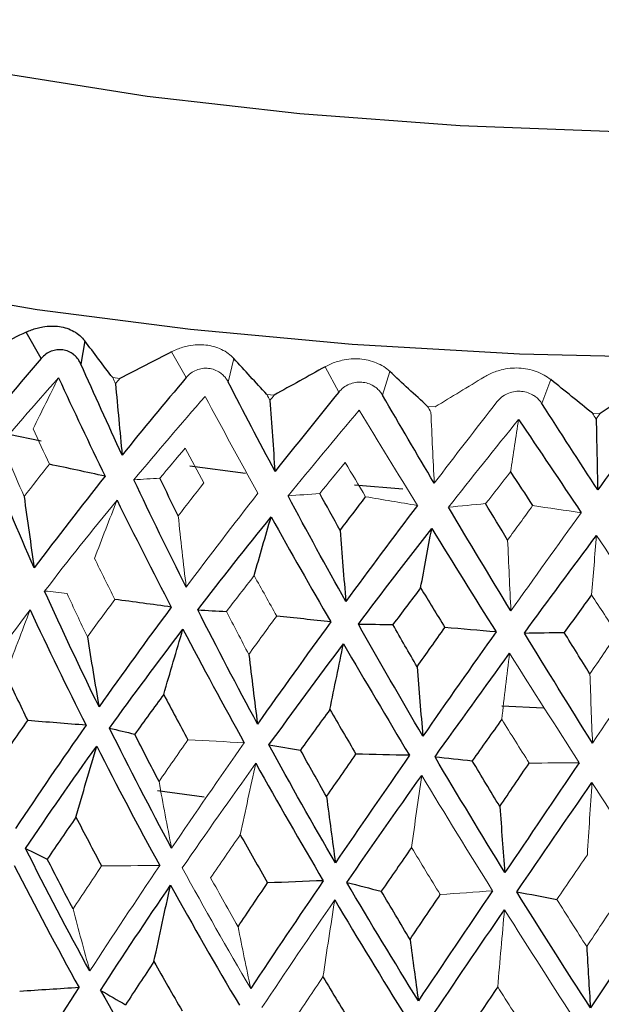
# Model space of a CAD drawing. Header units: millimetres. Extents: x -204 to 47, y -6 to 339.
# Tile 7 of 13: x -11 to -2, y 136 to 151. Entities that reach past the tile are written whole.
import ezdxf

# ---------------------------------------------------------------- set-up
doc = ezdxf.new("R2010")
doc.units = ezdxf.units.MM

msp = doc.modelspace()

# ---------------------------------------------------------------- linework, layer by layer
at = {"color": 7, "linetype": 'Continuous', "lineweight": 25}
for p, q in [((-10.335, 145.801), (-10.562, 146.191)), ((-9.688, 146.063), (-9.745, 145.715)), ((-10.336, 144.567), (-10.819, 144.666)), ((-7.295, 144.088), (-8.126, 144.197)), ((-4.953, 143.854), (-5.671, 143.915)), ((-2.858, 140.595), (-3.48, 140.626)), ((-7.91, 139.27), (-8.605, 139.363))]:
    msp.add_line(p, q, dxfattribs=at)
at = {"color": 144, "linetype": 'Continuous', "lineweight": 18}
for p, q in [((-8.178, 145.516), (-8.395, 145.9)), ((-7.469, 145.8), (-7.553, 145.449)), ((-5.906, 145.3), (-6.11, 145.677)), ((-5.144, 145.606), (-5.254, 145.252)), ((-9.272, 145.514), (-9.167, 145.501)), ((-2.748, 145.485), (-2.882, 145.127)), ((-6.978, 145.265), (-6.867, 145.255)), ((-4.586, 145.087), (-4.471, 145.08)), ((-2.13, 144.984), (-2.013, 144.981))]:
    msp.add_line(p, q, dxfattribs=at)
at = {"color": 8, "linetype": 'Continuous', "lineweight": 25, "flags": 128}
msp.add_lwpolyline([(15.573, 151.248), (14.019, 150.746), (12.225, 150.301), (10.222, 149.92), (8.044, 149.61), (5.728, 149.376), (3.315, 149.223), (0.844, 149.152), (-1.64, 149.166), (-4.097, 149.263), (-6.484, 149.443), (-8.759, 149.701), (-10.885, 150.035), (-12.825, 150.437), (-14.545, 150.901)], dxfattribs=at)
at = {"color": 7, "linetype": 'Continuous', "lineweight": 25, "flags": 128}
msp.add_lwpolyline([(-0.675, 145.804), (-3.216, 145.866), (-5.708, 146.009), (-8.114, 146.23), (-10.397, 146.525), (-12.523, 146.891), (-14.458, 147.322), (-16.175, 147.811), (-17.646, 148.351), (-18.849, 148.933), (-19.767, 149.55), (-20.386, 150.191), (-20.425, 150.247)], dxfattribs=at)
at = {"color": 7, "linetype": 'Continuous', "lineweight": 25}
for points, knots in [([(-10.562, 146.191), (-10.536, 146.203), (-10.482, 146.227), (-10.398, 146.253), (-10.299, 146.275), (-10.186, 146.286), (-10.065, 146.279), (-9.951, 146.252), (-9.848, 146.205), (-9.757, 146.144), (-9.711, 146.09), (-9.688, 146.063)], [0, 0, 0, 0, 0.0817521, 0.1649313, 0.2506544, 0.3765067, 0.5004479, 0.6242539, 0.7499719, 0.8772243, 1, 1, 1, 1]), ([(-9.745, 145.715), (-9.755, 145.733), (-9.773, 145.771), (-9.811, 145.819), (-9.863, 145.866), (-9.93, 145.907), (-10.015, 145.93), (-10.102, 145.932), (-10.188, 145.91), (-10.269, 145.868), (-10.313, 145.823), (-10.335, 145.801)], [0, 0, 0, 0, 0.0831956, 0.1658512, 0.2502114, 0.3747786, 0.4998885, 0.625105, 0.7498817, 0.8755772, 1, 1, 1, 1])]:
    msp.add_open_spline(points, degree=3, knots=knots, dxfattribs=at)
for points in [[(-10.562, 146.191), (-10.821, 146.066), (-11.079, 145.941), (-11.337, 145.816)], [(-9.272, 145.514), (-9.413, 145.697), (-9.552, 145.88), (-9.688, 146.063)], [(-8.395, 145.9), (-8.652, 145.767), (-8.909, 145.634), (-9.167, 145.501)], [(-10.335, 145.801), (-10.657, 145.427), (-10.971, 145.052), (-11.277, 144.676)], [(-9.131, 144.362), (-9.342, 144.814), (-9.547, 145.265), (-9.745, 145.715)], [(-6.978, 145.265), (-7.144, 145.443), (-7.307, 145.621), (-7.469, 145.8)], [(-6.11, 145.677), (-6.362, 145.536), (-6.614, 145.395), (-6.867, 145.255)], [(-4.586, 145.087), (-4.774, 145.26), (-4.96, 145.433), (-5.144, 145.606)], [(-10.079, 145.512), (-9.855, 145.025), (-9.623, 144.537), (-9.384, 144.047)], [(-9.231, 145.424), (-9.199, 145.068), (-9.166, 144.714), (-9.131, 144.362)], [(-8.178, 145.516), (-8.502, 145.133), (-8.82, 144.748), (-9.131, 144.362)], [(-6.856, 144.117), (-7.093, 144.562), (-7.325, 145.006), (-7.553, 145.449)], [(-2.13, 144.984), (-2.338, 145.151), (-2.543, 145.318), (-2.748, 145.485)], [(-1.315, 145.448), (-1.547, 145.292), (-1.779, 145.137), (-2.013, 144.981)], [(-5.906, 145.3), (-6.227, 144.907), (-6.544, 144.512), (-6.856, 144.117)], [(-4.485, 143.942), (-4.745, 144.38), (-5.001, 144.817), (-5.254, 145.252)], [(-6.932, 145.176), (-6.908, 144.821), (-6.883, 144.468), (-6.856, 144.117)], [(-2.052, 143.842), (-2.33, 144.271), (-2.606, 144.7), (-2.882, 145.127)], [(-1.146, 145.083), (-1.449, 144.67), (-1.751, 144.257), (-2.052, 143.842)], [(-3.229, 144.893), (-2.919, 144.431), (-2.608, 143.968), (-2.296, 143.504)], [(-2.074, 144.898), (-2.067, 144.544), (-2.06, 144.192), (-2.052, 143.842)], [(-10.44, 142.682), (-10.679, 143.223), (-10.908, 143.762), (-11.127, 144.302)], [(-9.384, 144.047), (-9.66, 144.107), (-9.937, 144.166), (-10.214, 144.225)], [(-3.35, 144.111), (-3.24, 143.944), (-3.13, 143.777), (-3.02, 143.61)], [(-9.384, 144.047), (-9.745, 143.593), (-10.097, 143.138), (-10.44, 142.682)], [(-8.178, 142.397), (-8.446, 142.929), (-8.706, 143.461), (-8.957, 143.993)], [(-8.297, 143.457), (-8.389, 143.644), (-8.48, 143.83), (-8.57, 144.018)], [(-5.886, 143.239), (-5.988, 143.423), (-6.089, 143.607), (-6.189, 143.791)], [(-10.592, 143.747), (-10.543, 143.39), (-10.493, 143.035), (-10.44, 142.682)], [(-9.208, 143.69), (-8.946, 143.16), (-8.677, 142.63), (-8.4, 142.099)], [(-5.802, 142.182), (-6.094, 142.706), (-6.381, 143.229), (-6.662, 143.753)], [(-5.886, 143.239), (-5.761, 143.406), (-5.634, 143.573), (-5.507, 143.741)], [(-3.393, 143.097), (-3.502, 143.277), (-3.612, 143.458), (-3.721, 143.639)], [(-4.736, 143.612), (-5.097, 143.135), (-5.452, 142.658), (-5.802, 142.182)], [(-3.344, 142.041), (-3.657, 142.556), (-3.967, 143.07), (-4.273, 143.585)], [(-8.007, 142.057), (-7.651, 142.519), (-7.286, 142.981), (-6.914, 143.442)], [(-7.166, 142.567), (-7.083, 142.86), (-6.999, 143.152), (-6.914, 143.442)], [(-6.914, 143.442), (-6.623, 142.921), (-6.326, 142.399), (-6.025, 141.878)], [(-5.886, 143.239), (-5.859, 142.885), (-5.831, 142.532), (-5.802, 142.182)], [(-5.615, 141.847), (-5.257, 142.321), (-4.893, 142.794), (-4.523, 143.267)], [(-4.688, 142.385), (-4.633, 142.68), (-4.579, 142.974), (-4.523, 143.267)], [(-4.523, 143.267), (-4.207, 142.754), (-3.887, 142.242), (-3.565, 141.73)], [(-3.144, 141.713), (-2.789, 142.197), (-2.431, 142.681), (-2.069, 143.165)], [(-9.476, 140.614), (-9.757, 141.187), (-10.027, 141.762), (-10.286, 142.338)], [(-4.688, 142.385), (-4.827, 142.203), (-4.964, 142.021), (-5.101, 141.839)], [(-4.688, 142.385), (-4.568, 142.188), (-4.447, 141.991), (-4.327, 141.795)], [(-8.4, 142.099), (-8.68, 142.138), (-8.96, 142.176), (-9.24, 142.213)], [(-2.144, 142.28), (-2.28, 142.094), (-2.416, 141.907), (-2.551, 141.722)], [(-10.502, 142.057), (-10.234, 141.484), (-9.956, 140.912), (-9.669, 140.341)], [(-8.4, 142.099), (-8.768, 141.603), (-9.127, 141.108), (-9.476, 140.614)], [(-7.116, 140.359), (-7.421, 140.923), (-7.718, 141.489), (-8.007, 142.057)], [(-8.007, 142.057), (-7.865, 142.05), (-7.723, 142.042), (-7.58, 142.034)], [(-6.025, 141.878), (-6.395, 141.37), (-6.759, 140.864), (-7.116, 140.359)], [(-6.025, 141.878), (-6.293, 141.908), (-6.562, 141.937), (-6.831, 141.966)], [(-9.32, 140.297), (-8.966, 140.787), (-8.602, 141.277), (-8.227, 141.769)], [(-8.512, 140.798), (-8.418, 141.124), (-8.323, 141.447), (-8.227, 141.769)], [(-8.227, 141.769), (-7.929, 141.205), (-7.625, 140.642), (-7.313, 140.08)], [(-4.655, 140.178), (-4.981, 140.733), (-5.3, 141.289), (-5.615, 141.847)], [(-5.615, 141.847), (-5.444, 141.845), (-5.273, 141.842), (-5.101, 141.839)], [(-4.741, 141.211), (-4.861, 141.42), (-4.982, 141.629), (-5.101, 141.839)], [(-4.741, 141.211), (-4.603, 141.405), (-4.466, 141.6), (-4.327, 141.795)], [(-3.565, 141.73), (-3.933, 141.211), (-4.296, 140.694), (-4.655, 140.178)], [(-3.565, 141.73), (-3.818, 141.752), (-4.072, 141.774), (-4.327, 141.795)], [(-3.144, 141.713), (-2.947, 141.716), (-2.749, 141.719), (-2.551, 141.722)], [(-2.129, 140.074), (-2.47, 140.618), (-2.808, 141.165), (-3.144, 141.713)], [(-2.168, 141.105), (-2.296, 141.31), (-2.423, 141.516), (-2.551, 141.722)], [(-9.65, 141.655), (-9.594, 141.306), (-9.536, 140.959), (-9.476, 140.614)], [(-6.946, 140.047), (-6.584, 140.548), (-6.214, 141.05), (-5.836, 141.553)], [(-6.039, 140.575), (-5.972, 140.903), (-5.904, 141.229), (-5.836, 141.553)], [(-5.836, 141.553), (-5.513, 140.998), (-5.186, 140.445), (-4.854, 139.893)], [(-7.246, 141.395), (-7.204, 141.048), (-7.161, 140.702), (-7.116, 140.359)], [(-4.474, 139.871), (-4.11, 140.384), (-3.739, 140.897), (-3.364, 141.412)], [(-4.741, 141.211), (-4.713, 140.865), (-4.685, 140.52), (-4.655, 140.178)], [(-10.866, 141.096), (-10.758, 140.867), (-10.649, 140.638), (-10.538, 140.41)], [(-8.512, 140.798), (-8.658, 140.601), (-8.802, 140.405), (-8.944, 140.208)], [(-8.512, 140.798), (-8.393, 140.573), (-8.273, 140.348), (-8.152, 140.123)], [(-6.039, 140.575), (-6.186, 140.373), (-6.332, 140.172), (-6.477, 139.971)], [(-6.039, 140.575), (-5.91, 140.353), (-5.781, 140.132), (-5.652, 139.911)], [(-10.956, 139.804), (-10.819, 140.006), (-10.679, 140.208), (-10.538, 140.41)], [(-9.669, 140.341), (-9.958, 140.364), (-10.248, 140.387), (-10.538, 140.41)], [(-3.481, 140.429), (-3.627, 140.223), (-3.774, 140.017), (-3.919, 139.812)], [(-9.669, 140.341), (-10.03, 139.826), (-10.38, 139.314), (-10.718, 138.806)], [(-8.396, 138.512), (-8.715, 139.104), (-9.023, 139.698), (-9.32, 140.297)], [(-9.32, 140.297), (-9.195, 140.268), (-9.07, 140.238), (-8.944, 140.208)], [(-8.583, 139.504), (-8.705, 139.738), (-8.825, 139.973), (-8.944, 140.208)], [(-10.569, 138.505), (-10.229, 139.011), (-9.877, 139.519), (-9.511, 140.03)], [(-9.819, 138.973), (-9.718, 139.327), (-9.615, 139.679), (-9.511, 140.03)], [(-9.511, 140.03), (-9.208, 139.435), (-8.895, 138.842), (-8.572, 138.253)], [(-5.957, 138.292), (-6.294, 138.873), (-6.624, 139.458), (-6.946, 140.047)], [(-6.946, 140.047), (-6.79, 140.022), (-6.634, 139.997), (-6.477, 139.971)], [(-6.089, 139.279), (-6.219, 139.509), (-6.349, 139.74), (-6.477, 139.971)], [(-6.089, 139.279), (-5.944, 139.489), (-5.798, 139.7), (-5.652, 139.911)], [(-4.854, 139.893), (-5.227, 139.355), (-5.595, 138.822), (-5.957, 138.292)], [(-4.854, 139.893), (-5.119, 139.899), (-5.385, 139.905), (-5.652, 139.911)], [(-3.433, 138.148), (-3.785, 138.718), (-4.132, 139.293), (-4.474, 139.871)], [(-4.474, 139.871), (-4.29, 139.852), (-4.104, 139.832), (-3.919, 139.812)], [(-3.51, 139.131), (-3.647, 139.358), (-3.783, 139.584), (-3.919, 139.812)], [(-7.142, 139.774), (-6.814, 139.189), (-6.479, 138.606), (-6.137, 138.027)], [(-3.51, 139.131), (-3.364, 139.346), (-3.218, 139.561), (-3.072, 139.777)], [(-2.327, 139.783), (-2.698, 139.234), (-3.067, 138.689), (-3.433, 138.148)], [(-5.787, 138.001), (-5.423, 138.529), (-5.051, 139.059), (-4.672, 139.593)], [(-3.257, 137.862), (-2.888, 138.401), (-2.514, 138.943), (-2.137, 139.488)], [(-6.089, 139.279), (-6.046, 138.947), (-6.002, 138.618), (-5.957, 138.292)], [(-3.51, 139.131), (-3.485, 138.8), (-3.459, 138.473), (-3.433, 138.148)], [(-9.819, 138.973), (-9.963, 138.764), (-10.106, 138.556), (-10.246, 138.349)], [(-9.819, 138.973), (-9.694, 138.73), (-9.567, 138.488), (-9.438, 138.246)], [(-7.373, 138.709), (-7.238, 138.47), (-7.103, 138.232), (-6.966, 137.994)], [(-9.613, 136.683), (-9.944, 137.285), (-10.263, 137.892), (-10.569, 138.505)], [(-10.569, 138.505), (-10.462, 138.453), (-10.354, 138.401), (-10.246, 138.349)], [(-4.823, 138.521), (-4.975, 138.304), (-5.125, 138.087), (-5.274, 137.87)], [(-9.862, 137.607), (-9.993, 137.854), (-10.12, 138.101), (-10.246, 138.349)], [(-10.737, 138.255), (-10.427, 137.644), (-10.106, 137.037), (-9.773, 136.436)], [(-9.453, 136.395), (-9.118, 136.912), (-8.77, 137.434), (-8.411, 137.961)], [(-8.658, 136.823), (-8.577, 137.204), (-8.495, 137.583), (-8.411, 137.961)], [(-8.411, 137.961), (-8.078, 137.359), (-7.736, 136.763), (-7.386, 136.172)], [(-7.406, 137.342), (-7.26, 137.559), (-7.114, 137.777), (-6.966, 137.994)], [(-6.137, 138.027), (-6.505, 137.487), (-6.865, 136.952), (-7.218, 136.424)], [(-6.137, 138.027), (-6.413, 138.016), (-6.689, 138.005), (-6.966, 137.994)], [(-4.722, 136.241), (-5.084, 136.822), (-5.439, 137.408), (-5.787, 138.001)], [(-5.787, 138.001), (-5.616, 137.958), (-5.445, 137.914), (-5.274, 137.87)], [(-4.845, 137.154), (-4.989, 137.392), (-5.132, 137.631), (-5.274, 137.87)], [(-4.845, 137.154), (-4.696, 137.376), (-4.546, 137.597), (-4.396, 137.82)], [(-3.616, 137.877), (-3.989, 137.326), (-4.358, 136.78), (-4.722, 136.241)], [(-2.16, 136.135), (-2.529, 136.705), (-2.895, 137.28), (-3.257, 137.862)], [(-3.257, 137.862), (-3.058, 137.824), (-2.858, 137.786), (-2.659, 137.748)], [(-1.044, 137.806), (-1.417, 137.242), (-1.789, 136.686), (-2.16, 136.135)], [(-5.967, 137.74), (-5.616, 137.149), (-5.259, 136.564), (-4.896, 135.983)], [(-4.549, 135.964), (-4.185, 136.502), (-3.815, 137.046), (-3.439, 137.595)], [(-4.845, 137.154), (-4.805, 136.847), (-4.764, 136.542), (-4.722, 136.241)], [(-2.216, 137.046), (-2.198, 136.739), (-2.179, 136.435), (-2.16, 136.135)], [(-8.658, 136.823), (-8.801, 136.608), (-8.942, 136.394), (-9.081, 136.18)], [(-8.658, 136.823), (-8.52, 136.578), (-8.38, 136.333), (-8.239, 136.089)], [(-6.142, 136.595), (-5.998, 136.355), (-5.852, 136.115), (-5.704, 135.875)], [(-3.54, 136.447), (-3.691, 136.223), (-3.842, 136), (-3.992, 135.777)], [(-10.737, 134.911), (-10.427, 135.412), (-10.106, 135.92), (-9.773, 136.436)], [(-9.773, 136.436), (-10.067, 136.417), (-10.362, 136.398), (-10.657, 136.379)], [(-9.453, 136.395), (-9.118, 135.795), (-8.77, 135.202), (-8.411, 134.617)], [(-9.453, 136.395), (-9.33, 136.323), (-9.206, 136.252), (-9.081, 136.18)]]:
    msp.add_open_spline(points, degree=3, dxfattribs=at)
at = {"color": 144, "linetype": 'Continuous', "lineweight": 18}
for points, knots in [([(-8.395, 145.9), (-8.368, 145.912), (-8.315, 145.938), (-8.23, 145.967), (-8.128, 145.992), (-8.012, 146.007), (-7.884, 146.003), (-7.763, 145.98), (-7.651, 145.936), (-7.549, 145.878), (-7.495, 145.825), (-7.469, 145.8)], [0, 0, 0, 0, 0.081752, 0.164931, 0.250654, 0.376507, 0.500448, 0.624254, 0.749972, 0.877224, 1, 1, 1, 1]), ([(-6.11, 145.677), (-6.084, 145.69), (-6.031, 145.718), (-5.946, 145.749), (-5.844, 145.777), (-5.725, 145.796), (-5.593, 145.796), (-5.466, 145.777), (-5.346, 145.737), (-5.235, 145.682), (-5.174, 145.631), (-5.144, 145.606)], [0, 0, 0, 0, 0.081752, 0.164931, 0.250654, 0.376507, 0.500448, 0.624254, 0.749972, 0.877224, 1, 1, 1, 1]), ([(-7.553, 145.449), (-7.563, 145.467), (-7.584, 145.504), (-7.626, 145.551), (-7.682, 145.597), (-7.755, 145.635), (-7.845, 145.656), (-7.937, 145.655), (-8.027, 145.63), (-8.111, 145.586), (-8.156, 145.539), (-8.178, 145.516)], [0, 0, 0, 0, 0.0831956, 0.1658512, 0.2502114, 0.3747786, 0.4998885, 0.625105, 0.7498817, 0.8755772, 1, 1, 1, 1]), ([(-3.739, 145.526), (-3.713, 145.54), (-3.662, 145.569), (-3.579, 145.603), (-3.477, 145.634), (-3.358, 145.656), (-3.224, 145.661), (-3.092, 145.645), (-2.966, 145.609), (-2.848, 145.557), (-2.781, 145.509), (-2.748, 145.485)], [0, 0, 0, 0, 0.081752, 0.164931, 0.250654, 0.376507, 0.500448, 0.624254, 0.749972, 0.877224, 1, 1, 1, 1]), ([(-5.254, 145.252), (-5.266, 145.27), (-5.289, 145.306), (-5.334, 145.352), (-5.394, 145.396), (-5.472, 145.432), (-5.565, 145.45), (-5.661, 145.446), (-5.753, 145.418), (-5.839, 145.371), (-5.884, 145.324), (-5.906, 145.3)], [0, 0, 0, 0, 0.083196, 0.165851, 0.250211, 0.374779, 0.499889, 0.625105, 0.749882, 0.875577, 1, 1, 1, 1]), ([(-2.882, 145.127), (-2.894, 145.145), (-2.919, 145.18), (-2.967, 145.224), (-3.03, 145.266), (-3.111, 145.3), (-3.208, 145.315), (-3.306, 145.308), (-3.399, 145.278), (-3.485, 145.228), (-3.529, 145.179), (-3.551, 145.155)], [0, 0, 0, 0, 0.0831956, 0.1658512, 0.2502114, 0.3747786, 0.4998885, 0.625105, 0.7498817, 0.8755772, 1, 1, 1, 1])]:
    msp.add_open_spline(points, degree=3, knots=knots, dxfattribs=at)
for points in [[(-3.739, 145.526), (-3.982, 145.377), (-4.227, 145.229), (-4.471, 145.08)], [(-11.127, 144.302), (-10.787, 144.707), (-10.438, 145.11), (-10.079, 145.512)], [(-10.457, 144.753), (-10.332, 145.008), (-10.206, 145.26), (-10.079, 145.512)], [(-9.231, 145.424), (-9.245, 145.454), (-9.259, 145.484), (-9.272, 145.514)], [(-9.231, 145.424), (-9.21, 145.45), (-9.188, 145.475), (-9.167, 145.501)], [(-8.957, 143.993), (-8.611, 144.409), (-8.258, 144.823), (-7.896, 145.236)], [(-7.896, 145.236), (-7.639, 144.756), (-7.377, 144.276), (-7.11, 143.794)], [(-6.932, 145.176), (-6.947, 145.205), (-6.963, 145.235), (-6.978, 145.265)], [(-6.932, 145.176), (-6.91, 145.202), (-6.889, 145.228), (-6.867, 145.255)], [(-4.535, 145), (-4.552, 145.029), (-4.569, 145.058), (-4.586, 145.087)], [(-3.551, 145.155), (-3.865, 144.752), (-4.177, 144.348), (-4.485, 143.942)], [(-6.662, 143.753), (-6.315, 144.18), (-5.961, 144.605), (-5.602, 145.028)], [(-5.602, 145.028), (-5.316, 144.557), (-5.028, 144.085), (-4.736, 143.612)], [(-4.535, 145), (-4.519, 144.645), (-4.503, 144.293), (-4.485, 143.942)], [(-2.074, 144.898), (-2.093, 144.927), (-2.112, 144.955), (-2.13, 144.984)], [(-2.074, 144.898), (-2.054, 144.926), (-2.033, 144.953), (-2.013, 144.981)], [(-4.273, 143.585), (-3.929, 144.022), (-3.581, 144.458), (-3.229, 144.893)], [(-3.35, 144.111), (-3.309, 144.373), (-3.269, 144.634), (-3.229, 144.893)], [(-10.457, 144.753), (-10.377, 144.578), (-10.296, 144.402), (-10.214, 144.225)], [(-8.192, 144.467), (-8.319, 144.317), (-8.445, 144.168), (-8.57, 144.018)], [(-8.192, 144.467), (-8.101, 144.294), (-8.009, 144.121), (-7.916, 143.947)], [(-10.592, 143.747), (-10.673, 143.936), (-10.753, 144.126), (-10.831, 144.316)], [(-10.592, 143.747), (-10.467, 143.906), (-10.341, 144.066), (-10.214, 144.225)], [(-5.811, 144.252), (-5.938, 144.098), (-6.064, 143.945), (-6.189, 143.791)], [(-5.811, 144.252), (-5.71, 144.082), (-5.609, 143.911), (-5.507, 143.741)], [(-3.35, 144.111), (-3.474, 143.954), (-3.597, 143.796), (-3.721, 143.639)], [(-8.957, 143.993), (-8.829, 144.002), (-8.7, 144.01), (-8.57, 144.018)], [(-8.297, 143.457), (-8.171, 143.62), (-8.044, 143.783), (-7.916, 143.947)], [(-7.11, 143.794), (-7.474, 143.328), (-7.83, 142.862), (-8.178, 142.397)], [(-6.662, 143.753), (-6.505, 143.766), (-6.347, 143.779), (-6.189, 143.791)], [(-10.286, 142.338), (-9.937, 142.789), (-9.578, 143.24), (-9.208, 143.69)], [(-9.543, 142.824), (-9.432, 143.114), (-9.321, 143.403), (-9.208, 143.69)], [(-4.736, 143.612), (-4.993, 143.655), (-5.25, 143.698), (-5.507, 143.741)], [(-4.273, 143.585), (-4.09, 143.604), (-3.905, 143.621), (-3.721, 143.639)], [(-3.393, 143.097), (-3.269, 143.267), (-3.145, 143.438), (-3.02, 143.61)], [(-2.296, 143.504), (-2.649, 143.016), (-2.998, 142.529), (-3.344, 142.041)], [(-2.296, 143.504), (-2.537, 143.54), (-2.779, 143.575), (-3.02, 143.61)], [(-8.297, 143.457), (-8.259, 143.102), (-8.22, 142.748), (-8.178, 142.397)], [(-3.393, 143.097), (-3.377, 142.743), (-3.361, 142.391), (-3.344, 142.041)], [(-2.144, 142.28), (-2.119, 142.577), (-2.094, 142.872), (-2.069, 143.165)], [(-2.069, 143.165), (-1.731, 142.663), (-1.393, 142.161), (-1.055, 141.659)], [(-9.543, 142.824), (-9.443, 142.62), (-9.342, 142.416), (-9.24, 142.213)], [(-7.166, 142.567), (-7.305, 142.389), (-7.443, 142.211), (-7.58, 142.034)], [(-7.166, 142.567), (-7.055, 142.367), (-6.943, 142.166), (-6.831, 141.966)], [(-10.286, 142.338), (-10.175, 142.327), (-10.064, 142.315), (-9.952, 142.303)], [(-9.65, 141.655), (-9.752, 141.871), (-9.853, 142.087), (-9.952, 142.303)], [(-9.65, 141.655), (-9.515, 141.841), (-9.378, 142.027), (-9.24, 142.213)], [(-2.144, 142.28), (-2.017, 142.087), (-1.889, 141.894), (-1.762, 141.701)], [(-11.563, 140.617), (-11.222, 141.097), (-10.868, 141.576), (-10.502, 142.057)], [(-10.866, 141.096), (-10.746, 141.418), (-10.624, 141.738), (-10.502, 142.057)], [(-7.246, 141.395), (-7.358, 141.608), (-7.47, 141.821), (-7.58, 142.034)], [(-7.246, 141.395), (-7.109, 141.585), (-6.971, 141.776), (-6.831, 141.966)], [(-2.168, 141.105), (-2.033, 141.304), (-1.898, 141.502), (-1.762, 141.701)], [(-1.055, 141.659), (-1.415, 141.129), (-1.773, 140.601), (-2.129, 140.074)], [(-3.481, 140.429), (-3.442, 140.758), (-3.403, 141.086), (-3.364, 141.412)], [(-3.364, 141.412), (-3.02, 140.867), (-2.674, 140.324), (-2.327, 139.783)], [(-2.168, 141.105), (-2.156, 140.759), (-2.143, 140.415), (-2.129, 140.074)], [(-3.481, 140.429), (-3.344, 140.211), (-3.208, 139.994), (-3.072, 139.777)], [(-8.583, 139.504), (-8.441, 139.71), (-8.297, 139.916), (-8.152, 140.123)], [(-7.313, 140.08), (-7.592, 140.095), (-7.872, 140.109), (-8.152, 140.123)], [(-7.313, 140.08), (-7.683, 139.554), (-8.044, 139.031), (-8.396, 138.512)], [(-8.236, 138.217), (-7.881, 138.733), (-7.517, 139.252), (-7.142, 139.774)], [(-7.373, 138.709), (-7.297, 139.066), (-7.22, 139.421), (-7.142, 139.774)], [(-2.327, 139.783), (-2.575, 139.781), (-2.823, 139.779), (-3.072, 139.777)], [(-4.823, 138.521), (-4.774, 138.88), (-4.723, 139.237), (-4.672, 139.593)], [(-4.672, 139.593), (-4.324, 139.018), (-3.972, 138.446), (-3.616, 137.877)], [(-8.583, 139.504), (-8.522, 139.171), (-8.46, 138.84), (-8.396, 138.512)], [(-2.206, 138.413), (-2.183, 138.773), (-2.16, 139.132), (-2.137, 139.488)], [(-2.137, 139.488), (-1.774, 138.924), (-1.409, 138.363), (-1.044, 137.806)], [(-7.373, 138.709), (-7.522, 138.496), (-7.669, 138.283), (-7.815, 138.071)], [(-4.823, 138.521), (-4.682, 138.287), (-4.539, 138.053), (-4.396, 137.82)], [(-2.206, 138.413), (-2.358, 138.191), (-2.508, 137.969), (-2.659, 137.748)], [(-9.862, 137.607), (-9.723, 137.82), (-9.581, 138.033), (-9.438, 138.246)], [(-8.572, 138.253), (-8.929, 137.724), (-9.276, 137.2), (-9.613, 136.683)], [(-8.572, 138.253), (-8.86, 138.251), (-9.149, 138.249), (-9.438, 138.246)], [(-7.218, 136.424), (-7.567, 137.016), (-7.907, 137.613), (-8.236, 138.217)], [(-7.406, 137.342), (-7.544, 137.585), (-7.68, 137.828), (-7.815, 138.071)], [(-3.616, 137.877), (-3.876, 137.858), (-4.136, 137.839), (-4.396, 137.82)], [(-7.05, 136.142), (-6.698, 136.669), (-6.337, 137.202), (-5.967, 137.74)], [(-6.142, 136.595), (-6.085, 136.979), (-6.026, 137.36), (-5.967, 137.74)], [(-2.216, 137.046), (-2.364, 137.279), (-2.512, 137.514), (-2.659, 137.748)], [(-2.216, 137.046), (-2.065, 137.272), (-1.915, 137.498), (-1.764, 137.725)], [(-9.862, 137.607), (-9.781, 137.296), (-9.698, 136.988), (-9.613, 136.683)], [(-3.54, 136.447), (-3.507, 136.831), (-3.474, 137.214), (-3.439, 137.595)], [(-3.439, 137.595), (-3.074, 137.016), (-2.707, 136.441), (-2.337, 135.872)], [(-7.406, 137.342), (-7.344, 137.033), (-7.282, 136.727), (-7.218, 136.424)], [(-6.142, 136.595), (-6.29, 136.376), (-6.437, 136.158), (-6.583, 135.94)], [(-3.54, 136.447), (-3.391, 136.21), (-3.241, 135.975), (-3.09, 135.74)]]:
    msp.add_open_spline(points, degree=3, dxfattribs=at)

doc.saveas('drawing.dxf')
